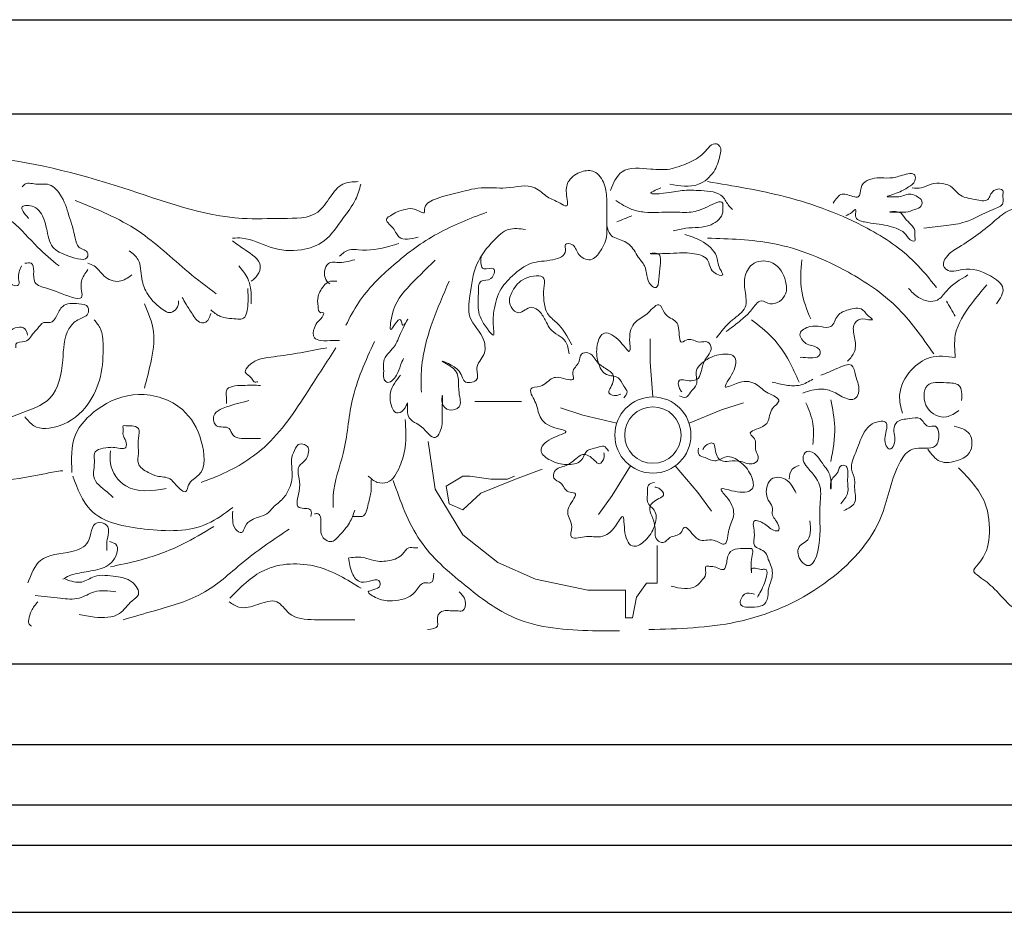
# Model space of a CAD drawing. Extents: x 0 to 286551, y -50 to 581131.
# Tile 137 of 207: x 173453 to 174185, y 560911 to 561575. Entities that reach past the tile are written whole.
import ezdxf

# ---------------------------------------------------------------- set-up
doc = ezdxf.new("R2010")
doc.units = 0
doc.header["$MEASUREMENT"] = 0
doc.layers.add('0.13', color=5, linetype='CONTINUOUS')
doc.layers.add('0.18', color=1, linetype='CONTINUOUS')
doc.layers.add('0.15 GRIJS', color=252, linetype='CONTINUOUS', lineweight=15)

msp = doc.modelspace()

# ---------------------------------------------------------------- linework, layer by layer
at = {"layer": '0.13'}
for points in [[(170183.62, 561505.22), (174323.62, 561505.22)], [(170230.88, 560990.77), (174323.62, 560990.77)], [(170213.62, 560960.66), (174323.62, 560960.66)], [(170213.62, 560910.66), (174323.62, 560910.66)]]:
    msp.add_lwpolyline(points, dxfattribs=at)
at = {"layer": '0.15 GRIJS'}
for points in [[(173923.88, 561294.32), (173921.83, 561320.2), (173921.83, 561337.56)], [(173896.92, 561274.73), (173871.67, 561280.78), (173855.15, 561286.14)], [(173950.85, 561274.73), (173974.83, 561284.67), (173991.34, 561290.04)], [(173756.68, 561261.12), (173761.85, 561225.72), (173782.51, 561191.79), (173808.34, 561171.13), (173836.38, 561158.6), (173875.49, 561150.48), (173903.53, 561150.48), (173903.53, 561137.94), (173903.53, 561129.83)], [(173841.54, 561240.47), (173821.62, 561233.1), (173795.79, 561222.77), (173782.51, 561210.23), (173772.18, 561214.65), (173769.97, 561227.93), (173782.51, 561235.31), (173787.68, 561235.31), (173803.17, 561233.1), (173815.72, 561233.1), (173820.88, 561235.31)], [(173907.22, 561243.03), (173893.66, 561220.89), (173883.45, 561206.84)], [(173940.55, 561243.03), (173957.41, 561223.29), (173967.62, 561209.24)], [(173903.53, 561129.83), (173908.69, 561129.83), (173911.65, 561145.32), (173919.03, 561155.64), (173927.14, 561155.64), (173927.14, 561168.18), (173927.14, 561183.67)]]:
    msp.add_lwpolyline(points, dxfattribs=at)
for radius in [28.35, 21.02]:
    msp.add_circle((173923.88, 561265.97), radius, dxfattribs=at)
for points, knots in [([(173892.24, 561448), (173894.53, 561453.6), (173899.79, 561466.49), (173920.31, 561464.05), (173936.62, 561462.98), (173950.37, 561468.52), (173961.42, 561473.88), (173968.51, 561485.11), (173975.33, 561480.13), (173973.26, 561471.6), (173970.13, 561461.08), (173956.26, 561449.26), (173943.77, 561451.41), (173936.38, 561452.67)], [0, 0, 0, 0, 16.510081, 38.001091, 52.043049, 66.843699, 80.381672, 91.88419, 95.22697, 101.910958, 114.820523, 129.544004, 150.940972, 150.940972, 150.940972, 150.940972]), ([(173704.49, 561454.69), (173700.47, 561454.49), (173691.84, 561454.06), (173683.22, 561443.02), (173673.29, 561426.84), (173646.28, 561427.68), (173598.28, 561425.2), (173523.74, 561454.01), (173430.19, 561477.27), (173328.99, 561475.24), (173282.04, 561436.33), (173259.83, 561417.93)], [0, 0, 0, 0, 11.542918, 24.779048, 39.501429, 65.995542, 96.08537, 187.875314, 296.082834, 390.097909, 474.469119, 474.469119, 474.469119, 474.469119]), ([(173795.96, 561398.53), (173795.72, 561394.52), (173795.28, 561387.2), (173807.94, 561392.82), (173804.37, 561379.9), (173793.55, 561382.57), (173794.25, 561369.5), (173793.01, 561357.54), (173797.24, 561349.31), (173806.2, 561337.69), (173804.82, 561348.55), (173805.04, 561357.68), (173808.4, 561373.28), (173819.45, 561385.17), (173833, 561395.75), (173846.83, 561395.07), (173860.78, 561399.79), (173857.24, 561409.02), (173866.01, 561408.3), (173867.04, 561399.81), (173878.15, 561393.86), (173886.02, 561404.17), (173890.07, 561413.06), (173889.23, 561426), (173890.05, 561438.53), (173888.62, 561452.58), (173881.82, 561463.53), (173869.78, 561462.78), (173860.64, 561456.29), (173858.4, 561447.24), (173862.05, 561434.2), (173852.59, 561440.19), (173845.02, 561442.48), (173834, 561454.22), (173815.23, 561448.44), (173795.87, 561451.46), (173777.75, 561445.77), (173763.72, 561443.1), (173753.14, 561437.4), (173754.41, 561429.61), (173746.23, 561435.6), (173740.12, 561434), (173733.31, 561432.47), (173729.25, 561429.69), (173723.16, 561426.35), (173731.6, 561420.2), (173734.86, 561410.07), (173743.61, 561412.01), (173749.15, 561413.24)], [0, 0, 0, 0, 8.917815, 16.273113, 23.89437, 31.518108, 41.088195, 53.119412, 68.66719, 75.285494, 79.964441, 91.327181, 108.680459, 123.402691, 140.277024, 156.546068, 168.048821, 172.727574, 177.408034, 185.568003, 196.033325, 205.971942, 218.881507, 225.565495, 244.280699, 256.478179, 268.380419, 277.741628, 289.244146, 298.814424, 308.171929, 313.264117, 323.729439, 335.231957, 356.629213, 375.351919, 394.499055, 411.215061, 421.615019, 423.620254, 430.601114, 437.956411, 444.93727, 450.327484, 453.670495, 462.386465, 470.546434, 484.588104, 484.588104, 484.588104, 484.588104]), ([(174058.07, 561438.64), (174060.11, 561441.68), (174064.22, 561447.81), (174071.5, 561443.47), (174078.74, 561442.78), (174077.3, 561454.26), (174089.52, 561458.21), (174100.48, 561456.77), (174108.56, 561459.06), (174119.57, 561462.25), (174119.35, 561453.94), (174112.74, 561449.69), (174107.92, 561446.71), (174094.85, 561442.81), (174103.09, 561443.49), (174108.44, 561442.81), (174115.01, 561446.84), (174120.35, 561443.56), (174124.47, 561441.5), (174124.37, 561435.57), (174118.18, 561433.89), (174113.15, 561431.59), (174107.39, 561432.02), (174104, 561431.98), (174097.41, 561431.83), (174108.9, 561433.38), (174111, 561426.82), (174116.14, 561423.26), (174119.66, 561418.12), (174118.41, 561414.27), (174119.71, 561410.11), (174114.74, 561410.65), (174112.49, 561416.45), (174105.46, 561419.95), (174094.93, 561423.03), (174085.33, 561423.49), (174073.2, 561426.48), (174075.98, 561435.74), (174071.31, 561430.9), (174068.91, 561429.9), (174067.43, 561429.28)], [0, 0, 0, 0, 9.454476, 19.028044, 21.702881, 28.681375, 42.785211, 52.146708, 61.720276, 71.081486, 75.091956, 81.710123, 92.175532, 99.376859, 104.057608, 108.069432, 117.643281, 122.735204, 126.078215, 130.756967, 136.147528, 143.128387, 147.808848, 152.489596, 155.164145, 161.850518, 168.468684, 175.086851, 180.476094, 185.155041, 187.828558, 189.83447, 196.452636, 205.169925, 212.150785, 229.079764, 237.240778, 241.91953, 245.262311, 250.652775, 250.652775, 250.652775, 250.652775]), ([(173459.09, 561427.28), (173456.1, 561430.83), (173450.46, 561437.51), (173463.28, 561437.15), (173469.57, 561430.52), (173472.89, 561419.61), (173475.31, 561404.29), (173487.7, 561399.58), (173503.22, 561394.52), (173503.49, 561403.67), (173495.14, 561404.46), (173493.46, 561416.42), (173489.03, 561429.15), (173484.91, 561444.08), (173474.81, 561454.01), (173465.28, 561451.79), (173457.77, 561454.71), (173455.05, 561451.44), (173454.41, 561450.68)], [0, 0, 0, 0, 9.869615, 18.562187, 24.725838, 37.635508, 52.431838, 66.199015, 80.240973, 82.246208, 90.407222, 97.606632, 114.9598, 132.339304, 144.242585, 151.597883, 160.959092, 163.795264, 163.795264, 163.795264, 163.795264]), ([(173706.5, 561452.68), (173705.36, 561448.79), (173702.62, 561439.45), (173691.85, 561426.23), (173681.56, 561409.62), (173660.63, 561402.03), (173639.09, 561404.17), (173623.15, 561413.15), (173613.35, 561412.69), (173610.88, 561412.58)], [0, 0, 0, 0, 12.05017, 28.922028, 50.748424, 68.751949, 92.240849, 114.020242, 121.37554, 121.37554, 121.37554, 121.37554]), ([(173964.46, 561454.68), (173983.98, 561451.48), (174024.98, 561444.75), (174077.96, 561425.24), (174115.64, 561400.14), (174129.84, 561382.27), (174134.97, 561375.81)], [0, 0, 0, 0, 59.273065, 124.463294, 168.064404, 192.717862, 192.717862, 192.717862, 192.717862]), ([(174125.61, 561419.92), (174131.14, 561420.56), (174141.38, 561421.74), (174159.73, 561424.31), (174171.27, 561432.23), (174186.19, 561437.21), (174183.97, 561443.82), (174185.27, 561449.81), (174175.32, 561449.09), (174174.48, 561438.79), (174162.01, 561441.91), (174152.63, 561443.02), (174145.43, 561453.23), (174133.16, 561454.73), (174124.13, 561449.33), (174119.19, 561449.79), (174116.91, 561450)], [0, 0, 0, 0, 16.836347, 31.130587, 53.873203, 62.590597, 69.274584, 71.948101, 78.634474, 86.794443, 96.155652, 108.84227, 115.460234, 131.72931, 139.555493, 146.242153, 146.242153, 146.242153, 146.242153]), ([(173481.83, 561391.86), (173476.33, 561396.35), (173463.99, 561406.41), (173447.01, 561428.29), (173419.65, 561437.68), (173392.67, 561447.15), (173369.99, 561446.22), (173356.1, 561444.05), (173351.44, 561443.32)], [0, 0, 0, 0, 21.320193, 47.792728, 80.995352, 105.334344, 133.41826, 147.602672, 147.602672, 147.602672, 147.602672]), ([(173929.69, 561450), (173925.92, 561448.36), (173917.95, 561444.87), (173935.41, 561446.07), (173945.11, 561448.52), (173960.43, 561448.1), (173975.27, 561446.94), (173979.3, 561437.49), (173982.25, 561434.81), (173983.18, 561433.96)], [0, 0, 0, 0, 8.377606, 17.738815, 31.923227, 45.965185, 62.681191, 70.840995, 74.62299, 74.62299, 74.62299, 74.62299]), ([(173493.87, 561440.65), (173510.11, 561434.08), (173541.49, 561421.38), (173571.94, 561391.27), (173591.85, 561376.37), (173598.85, 561371.14)], [0, 0, 0, 0, 52.031617, 100.482415, 126.692969, 126.692969, 126.692969, 126.692969]), ([(173896.26, 561440.64), (173900.12, 561438.08), (173906.68, 561433.75), (173921.4, 561430.94), (173935.86, 561432.55), (173952.64, 561431.06), (173962.59, 561434.73), (173977.17, 561442.51), (173975.69, 561434.77), (173976.21, 561428.42), (173965.13, 561419.32), (173951.42, 561421.12), (173942.16, 561418.72), (173939.05, 561417.92)], [0, 0, 0, 0, 13.767429, 23.340997, 44.069615, 58.111573, 70.797918, 82.475534, 87.154481, 89.159716, 101.931901, 120.84427, 130.417798, 130.417798, 130.417798, 130.417798]), ([(173800.29, 561431.95), (173787.73, 561427.14), (173762.57, 561417.52), (173730.74, 561393.62), (173707.03, 561370.53), (173698.24, 561353.43), (173695.31, 561347.73)], [0, 0, 0, 0, 40.12262, 80.381898, 118.698008, 137.851645, 137.851645, 137.851645, 137.851645]), ([(174179.77, 561363.78), (174182.41, 561367.72), (174187.91, 561375.92), (174172.22, 561387.18), (174158.23, 561391.49), (174144.24, 561386.34), (174139.03, 561392.83), (174142.88, 561400.81), (174158.43, 561409.47), (174174.02, 561421.56), (174190.73, 561435.98), (174204.59, 561433.77), (174219.86, 561433.04), (174228.73, 561423.29), (174237.17, 561412.29), (174246.97, 561415.51), (174253.12, 561415.3), (174254.66, 561415.24)], [0, 0, 0, 0, 12.288961, 25.525229, 46.775038, 58.811085, 62.153601, 69.132094, 81.035496, 115.935968, 129.473593, 143.515551, 155.717493, 174.208536, 180.826703, 194.86866, 199.549121, 199.549121, 199.549121, 199.549121]), ([(173453.75, 561391.86), (173452.52, 561389.01), (173450.7, 561384.76), (173453.17, 561376.76), (173443.1, 561377.43), (173443.27, 561388.97), (173431.68, 561387.7), (173427, 561397.6), (173428.49, 561405.03), (173428.24, 561411.21), (173429.19, 561417.19), (173424.67, 561420.03), (173421.65, 561421.94)], [0, 0, 0, 0, 9.570338, 14.249091, 18.929551, 30.430609, 38.054346, 46.770316, 58.133056, 60.806768, 65.48552, 74.939996, 74.939996, 74.939996, 74.939996]), ([(173736.02, 561310.55), (173732.89, 561306.51), (173728.01, 561300.23), (173728.03, 561290.08), (173731.52, 561280.85), (173738.88, 561283.74), (173742.17, 561293.62), (173739.33, 561276.76), (173751.71, 561275.24), (173761.95, 561258.29), (173767.54, 561273.05), (173766.64, 561281.7), (173767.69, 561301.44), (173766.2, 561288.45), (173771.76, 561283.28), (173782.52, 561286.38), (173777.48, 561300.84), (173781.82, 561313.95), (173760.13, 561323.72), (173782.04, 561316.1), (173782.05, 561303.21), (173795.7, 561306.36), (173790.61, 561317.59), (173799.59, 561325.01), (173798.76, 561340.54), (173785.11, 561351.54), (173788.2, 561372.72), (173790.58, 561393.21), (173803.04, 561409.01), (173815.53, 561420.78), (173824.65, 561419.56), (173829, 561418.98)], [0, 0, 0, 0, 14.549641, 22.663496, 31.266424, 36.885909, 42.833274, 50.209453, 64.816588, 77.952669, 89.499204, 94.662549, 110.152582, 115.315927, 122.619291, 130.323124, 140.649813, 159.614412, 169.234405, 183.78669, 193.405246, 201.818377, 209.932232, 221.478768, 231.805456, 252.30244, 267.792473, 291.954954, 313.651786, 327.375829, 339.920477, 339.920477, 339.920477, 339.920477]), ([(173947.74, 561415.24), (173951.79, 561413.98), (173960.86, 561411.15), (173972.36, 561401.35), (173971.98, 561391.85), (173978.19, 561383.17), (173965.47, 561387.23), (173966.8, 561398.65), (173950.01, 561402.19), (173941.6, 561401.2), (173916.33, 561400.66), (173931.17, 561402.18), (173928.1, 561389.34), (173928.7, 561372.59), (173918.56, 561380.49), (173920.13, 561390.63), (173911.81, 561399.08), (173908.39, 561407.23), (173900.22, 561411.5), (173891.68, 561413.34), (173890.18, 561419.44), (173889.57, 561421.93)], [0, 0, 0, 0, 12.913448, 28.986024, 38.718244, 43.808977, 50.789781, 61.252856, 73.545218, 90.261725, 104.303683, 108.984143, 120.522631, 135.121227, 138.464008, 153.260338, 161.420307, 172.921197, 178.311757, 188.777079, 195.976416, 195.976416, 195.976416, 195.976416]), ([(173610.88, 561410.57), (173613.83, 561408.38), (173621.04, 561403.03), (173633.76, 561395.6), (173630.14, 561384.78), (173626.63, 561381.9), (173624.92, 561380.49)], [0, 0, 0, 0, 11.502518, 28.054304, 35.032984, 41.650947, 41.650947, 41.650947, 41.650947]), ([(173734.76, 561408.55), (173732.54, 561407.86), (173722.81, 561404.82), (173710.53, 561402.92), (173697.05, 561404.78), (173692.95, 561401.21), (173690.63, 561399.19)], [0, 0, 0, 0, 6.980859, 30.536239, 37.2229, 45.940188, 45.940188, 45.940188, 45.940188]), ([(173964.46, 561412.57), (173980.89, 561412.11), (174017.47, 561411.1), (174065.41, 561391.35), (174107.23, 561363.36), (174124.28, 561338.83), (174132.96, 561326.35)], [0, 0, 0, 0, 48.976721, 109.079226, 152.680102, 197.88684, 197.88684, 197.88684, 197.88684]), ([(173570.76, 561365.79), (173570.8, 561365.13), (173571.05, 561361.33), (173565.35, 561355.25), (173555.93, 561361.19), (173547.8, 561368.97), (173542.23, 561382.62), (173543.14, 561396.06), (173536.59, 561401.18), (173533.99, 561403.22)], [0, 0, 0, 0, 2.005235, 11.459711, 16.551822, 32.624399, 45.534069, 59.823057, 69.277533, 69.277533, 69.277533, 69.277533]), ([(173503.23, 561389.18), (173501.26, 561386.34), (173497.82, 561381.39), (173498.2, 561374.44), (173499.76, 561366.64), (173485.34, 561369.68), (173477.69, 561374.76), (173459.53, 561377.78), (173465.44, 561395.11), (173458.2, 561394.11), (173456.42, 561393.86)], [0, 0, 0, 0, 9.869752, 17.222216, 21.900968, 28.587629, 48.467383, 58.932792, 73.22159, 77.902338, 77.902338, 77.902338, 77.902338]), ([(173535.99, 561385.17), (173532.99, 561383.05), (173526.54, 561378.48), (173514.64, 561383.24), (173509.87, 561391.6), (173504.87, 561393.3), (173503.23, 561393.86)], [0, 0, 0, 0, 10.465322, 22.519444, 32.919199, 38.01131, 38.01131, 38.01131, 38.01131]), ([(173701.99, 561396.52), (173697.63, 561395.32), (173691.74, 561393.69), (173684.21, 561395.23), (173678.65, 561390.74), (173678.83, 561382.38), (173682.56, 561379.1), (173683.27, 561378.47)], [0, 0, 0, 0, 13.52282, 18.203569, 21.546349, 33.577566, 36.413738, 36.413738, 36.413738, 36.413738]), ([(173761.85, 561396.11), (173754.55, 561389.09), (173740.06, 561375.16), (173729.65, 561361.79), (173727.58, 561339.36), (173736.25, 561357.92), (173737.23, 561344.53), (173744.47, 561357.93), (173734.27, 561338.9), (173732.3, 561331.2), (173721.92, 561322.95), (173724.02, 561314.19), (173722.65, 561308.84), (173726.8, 561302.83), (173734.08, 561310.52), (173735.51, 561317.17), (173737.44, 561321.35), (173738.24, 561323.08)], [0, 0, 0, 0, 29.214068, 57.917276, 63.080621, 73.514378, 77.991264, 83.334851, 94.881258, 106.427968, 119.120206, 126.496385, 131.659729, 135.348374, 144.354624, 152.29966, 157.917553, 157.917553, 157.917553, 157.917553]), ([(173971.15, 561338.38), (173974.74, 561343.05), (173980.98, 561351.16), (173994.85, 561359.69), (173992.38, 561373.13), (173991.2, 561384.59), (173998.7, 561396.39), (174015.64, 561395.85), (174022.86, 561382.94), (174024.35, 561369.47), (174013.33, 561360.97), (174003.31, 561368.25), (173997.36, 561358.45), (173990.14, 561351.89), (173983.45, 561346.76), (173979.39, 561343.72), (173978.5, 561343.06)], [0, 0, 0, 0, 17.988028, 31.224158, 43.255569, 54.618309, 66.119525, 80.161195, 96.481293, 105.838797, 119.37677, 126.35763, 136.296246, 145.750859, 157.654141, 160.996921, 160.996921, 160.996921, 160.996921]), ([(174034.67, 561396.53), (174034.05, 561388.63), (174032.85, 561373.39), (174038.59, 561359.24), (174041.35, 561352.41)], [0, 0, 0, 0, 23.393957, 45.166786, 45.166786, 45.166786, 45.166786]), ([(173615.56, 561391.86), (173618.1, 561388.89), (173623.79, 561382.25), (173625.01, 561371.64), (173624.94, 561365.34), (173624.92, 561363.78)], [0, 0, 0, 0, 11.501216, 25.790258, 30.46901, 30.46901, 30.46901, 30.46901]), ([(173863.49, 561333.03), (173860.29, 561339.05), (173855.58, 561347.89), (173844.32, 561355.76), (173842.51, 561365.88), (173842.31, 561374.03), (173844.84, 561386.38), (173826.77, 561383.8), (173819.64, 561374.7), (173815.21, 561363.95), (173822.71, 561355.23), (173828.72, 561359.12), (173834.21, 561362.51), (173840.96, 561356.93), (173844.32, 561350.84), (173848.42, 561341.88), (173859.88, 561338.36), (173861.03, 561329.77), (173861.48, 561326.35)], [0, 0, 0, 0, 20.209763, 29.664239, 39.396725, 48.75423, 56.106694, 70.148364, 83.384697, 92.954975, 102.409451, 107.501639, 112.593485, 120.390519, 129.106489, 134.495732, 149.219336, 158.951556, 158.951556, 158.951556, 158.951556]), ([(173688.62, 561380.48), (173687.01, 561380.64), (173681.99, 561381.16), (173677.11, 561375.32), (173673.87, 561368.39), (173674.52, 561363.19), (173674.97, 561356.39), (173680.42, 561357.82), (173676.98, 561352.44), (173673.93, 561350.06), (173671.36, 561345.4), (173670.14, 561337.96), (173678.28, 561335.64), (173684.35, 561336.47), (173689.06, 561336.39), (173690.63, 561336.36)], [0, 0, 0, 0, 4.680749, 14.619152, 19.709885, 27.062349, 32.153082, 34.158993, 39.249613, 42.086126, 47.475537, 54.827807, 59.919994, 69.281204, 73.961664, 73.961664, 73.961664, 73.961664]), ([(173772.18, 561380.62), (173767.77, 561370.41), (173758.47, 561348.88), (173750.86, 561320.72), (173751.37, 561303.18), (173751.52, 561298.01)], [0, 0, 0, 0, 33.423608, 70.467235, 85.957268, 85.957268, 85.957268, 85.957268]), ([(174158.37, 561385.17), (174152.62, 561381.77), (174144.16, 561376.76), (174135.5, 561363.49), (174121.76, 561366.83), (174116.43, 561372.71), (174114.24, 561375.14)], [0, 0, 0, 0, 20.057026, 29.511639, 43.696052, 53.634668, 53.634668, 53.634668, 53.634668]), ([(173622.25, 561375.15), (173622.5, 561371.02), (173622.94, 561363.75), (173620.67, 561351.37), (173610.76, 561352.94), (173602.35, 561352.79), (173596.98, 561357.3), (173594.83, 561359.11)], [0, 0, 0, 0, 13.367975, 23.549393, 28.230141, 40.431799, 48.592813, 48.592813, 48.592813, 48.592813]), ([(174149.01, 561323.67), (174148.53, 561329.34), (174147.28, 561343.91), (174159.17, 561362.01), (174168.58, 561373.24), (174172.41, 561377.81)], [0, 0, 0, 0, 16.709969, 43.018632, 61.080746, 61.080746, 61.080746, 61.080746]), ([(173367.49, 561216.07), (173361.62, 561212.14), (173351.45, 561205.33), (173352.22, 561188.99), (173349.01, 561175.84), (173355.21, 561170.53), (173362.11, 561162.15), (173355.43, 561176.93), (173358.78, 561190.04), (173377.98, 561202.18), (173397.38, 561205.18), (173414.1, 561211.49), (173421.51, 561226.09), (173413.16, 561245.1), (173426.65, 561270.01), (173450.7, 561282.03), (173479.77, 561290.69), (173485.22, 561319.96), (173485.26, 561341.54), (173494.92, 561352.48), (173503.82, 561354.16), (173503.99, 561362.84), (173494.51, 561364.25), (173484.08, 561364.08), (173480.52, 561355.11), (173476.22, 561348.6), (173469.31, 561350.99), (173466.8, 561345.72), (173461.8, 561341.58), (173459.19, 561334.27), (173449.1, 561335.65), (173449.6, 561332.03), (173449.73, 561331.03)], [0, 0, 0, 0, 19.387399, 33.566497, 47.602949, 53.76637, 60.384537, 67.363113, 83.52957, 104.125486, 128.464478, 144.314537, 154.777612, 173.600007, 201.426799, 228.716545, 255.031149, 284.623809, 308.481576, 317.936052, 326.653341, 331.332093, 338.533493, 350.73515, 359.45112, 366.069287, 370.749748, 377.367915, 380.204224, 390.604182, 397.585041, 400.258559, 400.258559, 400.258559, 400.258559]), ([(173545.35, 561363.78), (173548.24, 561356.98), (173554.24, 561342.82), (173550.65, 561320.83), (173547, 561307.13), (173545.35, 561300.96)], [0, 0, 0, 0, 21.772644, 45.252635, 64.544298, 64.544298, 64.544298, 64.544298]), ([(173594.83, 561356.43), (173593.75, 561353.44), (173592.31, 561349.46), (173584.9, 561349.6), (173580.87, 561356.52), (173576.62, 561362.75), (173574.32, 561366.88), (173573.44, 561368.46)], [0, 0, 0, 0, 8.159969, 10.834518, 20.288994, 29.004964, 34.394207, 34.394207, 34.394207, 34.394207]), ([(173902.23, 561293.79), (173903.5, 561295.24), (173906.02, 561298.15), (173901.21, 561303.03), (173898.77, 561310.44), (173887.41, 561309.43), (173882.23, 561321.03), (173881.33, 561331.22), (173886.13, 561344.79), (173898.4, 561338.76), (173908.15, 561323.2), (173905.64, 561340.14), (173908.72, 561350.32), (173919.03, 561354.94), (173923.14, 561360.2), (173929.56, 561365.2), (173932.11, 561353.96), (173940.75, 561352.25), (173944.1, 561344.34), (173942.76, 561332.2), (173951.43, 561339.18), (173957.3, 561333.66), (173964.88, 561336.89), (173968.91, 561328.87), (173962.01, 561322.74), (173960.21, 561315.11), (173958.07, 561306.24), (173950.19, 561306.12), (173942.15, 561308.03), (173942.82, 561301.03), (173944.85, 561298.84), (173945.53, 561298.12)], [0, 0, 0, 0, 4.985389, 9.970609, 17.518515, 26.523943, 37.467267, 50.030413, 59.708813, 71.653625, 83.897364, 92.553153, 106.239878, 116.879868, 123.001635, 127.98778, 135.535845, 146.546527, 151.255472, 162.053526, 166.763684, 175.619286, 181.804541, 186.789618, 196.467843, 205.160922, 211.195302, 221.037696, 225.367287, 231.549966, 234.641852, 234.641852, 234.641852, 234.641852]), ([(174068.82, 561320.87), (174070.92, 561323.21), (174075.44, 561328.22), (174074.28, 561338.54), (174071.89, 561347.35), (174077.78, 561353.24), (174081.88, 561352.1), (174088.71, 561351.3), (174084.26, 561354.55), (174082.42, 561356.63), (174078.33, 561361.47), (174069.66, 561359.43), (174060.2, 561356.23), (174058.17, 561344.84), (174048.27, 561346.96), (174040.93, 561347.58), (174030.44, 561342.44), (174037.55, 561332.46), (174044.44, 561332.66), (174048.59, 561329.29), (174048.27, 561321.93), (174038.96, 561323.92), (174034.12, 561323.84), (174033.4, 561323.82)], [0, 0, 0, 0, 9.005157, 19.331846, 29.658535, 33.832051, 41.210951, 44.162684, 47.292736, 51.466252, 54.596304, 64.926936, 74.172065, 83.790457, 91.169645, 99.28655, 108.2928, 116.895894, 125.532695, 128.662747, 131.613257, 144.351579, 146.565306, 146.565306, 146.565306, 146.565306]), ([(173456.42, 561279.57), (173458.47, 561277), (173464.57, 561269.35), (173485.89, 561271.99), (173504.01, 561286.57), (173514.06, 561309.74), (173514.95, 561329.04), (173514.12, 561344.3), (173509.68, 561349.62), (173507.91, 561351.75)], [0, 0, 0, 0, 9.454476, 28.176895, 54.919712, 77.65666, 101.136651, 113.33394, 121.493744, 121.493744, 121.493744, 121.493744]), ([(174032.66, 561305.38), (174030.34, 561310.61), (174025.08, 561322.43), (174013.83, 561339.06), (174002.66, 561347.68), (173997.24, 561351.85)], [0, 0, 0, 0, 17.1579, 38.85489, 59.261088, 59.261088, 59.261088, 59.261088]), ([(173458.43, 561340.39), (173457.98, 561342.2), (173456.54, 561348.09), (173442.4, 561344.91), (173442.65, 561333.9), (173437.46, 561331.76), (173435.69, 561331.03)], [0, 0, 0, 0, 5.090798, 16.633716, 27.096662, 32.487126, 32.487126, 32.487126, 32.487126]), ([(173716.7, 561335.7), (173710.06, 561321.26), (173697.78, 561294.58), (173696.03, 561254.51), (173685.4, 561228.89), (173685.84, 561215.17), (173685.95, 561212.04)], [0, 0, 0, 0, 47.175433, 87.173951, 118.788105, 128.14561, 128.14561, 128.14561, 128.14561]), ([(173687.95, 561331.02), (173681.06, 561320.36), (173664.56, 561294.81), (173640.14, 561256.98), (173608.44, 561238.51), (173591.68, 561232.26), (173587.65, 561230.76)], [0, 0, 0, 0, 38.196937, 91.551432, 132.373714, 145.287161, 145.287161, 145.287161, 145.287161]), ([(173681.27, 561331.02), (173668.15, 561328.44), (173648.52, 561324.58), (173626.86, 561322.93), (173618.4, 561312.1), (173625.07, 561309.76), (173626.56, 561305.06), (173628.79, 561305.45), (173629.78, 561305.62)], [0, 0, 0, 0, 40.013248, 59.893003, 65.282557, 71.900724, 75.243085, 77.917634, 77.917634, 77.917634, 77.917634]), ([(173890.73, 561253.97), (173889.74, 561255.63), (173887.76, 561258.93), (173881.63, 561255.85), (173873.83, 561255.83), (173871.28, 561244.71), (173858.64, 561243.37), (173848.68, 561245.66), (173837.25, 561254.41), (173846.78, 561264.22), (173864.58, 561268.69), (173847.7, 561271.54), (173838.97, 561277.61), (173837.76, 561288.85), (173834.03, 561294.38), (173831.26, 561302.03), (173842.74, 561300.98), (173847.04, 561308.67), (173855.59, 561309.41), (173866.72, 561304.39), (173862.76, 561314.79), (173869.82, 561318.67), (173869.1, 561326.88), (173877.97, 561328.23), (173881.66, 561319.77), (173888.37, 561315.71), (173896.14, 561310.92), (173893.82, 561303.39), (173889.52, 561296.34), (173896.39, 561294.82), (173899.09, 561296.07), (173899.99, 561296.49)], [0, 0, 0, 0, 4.985389, 9.970609, 17.518515, 26.523943, 37.467267, 50.030413, 59.708813, 71.653625, 83.897364, 92.553153, 106.239878, 116.879868, 123.001635, 127.98778, 135.535845, 146.546527, 151.255472, 162.053526, 166.763684, 175.619286, 181.804541, 186.789618, 196.467843, 205.160922, 211.195302, 221.037696, 225.367287, 231.549966, 234.641852, 234.641852, 234.641852, 234.641852]), ([(173943.65, 561295.15), (173945.43, 561294.4), (173948.97, 561292.89), (173952.12, 561298.98), (173958.42, 561303.59), (173953.95, 561314.08), (173963.38, 561322.59), (173972.79, 561326.6), (173987.18, 561326.23), (173985.24, 561312.69), (173973.45, 561298.62), (173988.79, 561306.23), (173999.42, 561306.45), (174007, 561298.07), (174013.27, 561295.79), (174020.01, 561291.23), (174010.11, 561285.33), (174011.15, 561276.59), (174004.67, 561270.95), (173992.71, 561268.48), (174002.03, 561262.39), (173998.59, 561255.1), (174004, 561248.88), (173997.63, 561242.58), (173989.66, 561247.25), (173981.85, 561246.6), (173972.75, 561245.9), (173970.2, 561253.36), (173969.53, 561261.59), (173963.08, 561258.79), (173961.63, 561256.18), (173961.15, 561255.31)], [0, 0, 0, 0, 4.985389, 9.970609, 17.518515, 26.523943, 37.467267, 50.030413, 59.708813, 71.653625, 83.897364, 92.553153, 106.239878, 116.879868, 123.001635, 127.98778, 135.535845, 146.546527, 151.255472, 162.053526, 166.763684, 175.619286, 181.804541, 186.789618, 196.467843, 205.160922, 211.195302, 221.037696, 225.367287, 231.549966, 234.641852, 234.641852, 234.641852, 234.641852]), ([(174109.56, 561282.23), (174108.44, 561286.71), (174105.61, 561298.01), (174114.3, 561314.4), (174130.35, 561326.07), (174142.58, 561324.5), (174149.01, 561323.67)], [0, 0, 0, 0, 13.517634, 34.153209, 51.027195, 69.749902, 69.749902, 69.749902, 69.749902]), ([(174035.61, 561297.27), (174039.99, 561298.76), (174047.54, 561301.32), (174059.46, 561298.43), (174066.21, 561292.9), (174074.54, 561291.82), (174078.95, 561300.22), (174074.8, 561307.9), (174072.79, 561321.09), (174059.63, 561314.7), (174052.76, 561312.04), (174048.9, 561310.55)], [0, 0, 0, 0, 13.606129, 23.450958, 35.000074, 40.165535, 45.48524, 58.945723, 66.89076, 77.455771, 91.021475, 91.021475, 91.021475, 91.021475]), ([(174042.99, 561307.59), (174039.89, 561305.77), (174033.75, 561302.17), (174022.87, 561302.89), (174016.14, 561304.54), (174012.74, 561305.38)], [0, 0, 0, 0, 10.56459, 20.895223, 31.460193, 31.460193, 31.460193, 31.460193]), ([(174151.68, 561284.24), (174148.7, 561282.17), (174141.26, 561277.03), (174125.06, 561284.05), (174124.68, 561306.45), (174140.57, 561304.85), (174154.18, 561304.65), (174153.86, 561296.21), (174153.69, 561291.59)], [0, 0, 0, 0, 10.465322, 26.016922, 42.726891, 56.911303, 66.484872, 78.023309, 78.023309, 78.023309, 78.023309]), ([(173631.78, 561302.94), (173627.71, 561303.02), (173619.78, 561303.16), (173605.22, 561302.35), (173606.54, 561294.15), (173606.43, 561291.1), (173606.38, 561289.58)], [0, 0, 0, 0, 13.373321, 26.059877, 30.738824, 35.417577, 35.417577, 35.417577, 35.417577]), ([(173491.37, 561238.11), (173490.94, 561247.93), (173490.15, 561266.33), (173511.32, 561288.28), (173540.87, 561300.59), (173574.72, 561289.01), (173589.06, 561263.88), (173591.8, 561237.43), (173578.16, 561231.57), (173576.69, 561220.96), (173568.69, 561228.55), (173564.29, 561234.9), (173555.28, 561234.68), (173547.54, 561238.25), (173539.36, 561243.37), (173541.59, 561253.78), (173539.73, 561261.62), (173542.86, 561271.13), (173535.99, 561273.36), (173532.77, 561272.46), (173528.92, 561273.42), (173529.92, 561269.61), (173528.71, 561265.98), (173531.9, 561262.02), (173532.45, 561253.86), (173524.36, 561256.97), (173516.75, 561256.74), (173506.82, 561255.47), (173508.92, 561244.1), (173504.73, 561231.63), (173516.74, 561225.03), (173521.26, 561220.3), (173522.12, 561219.39)], [0, 0, 0, 0, 28.199826, 52.853432, 85.643598, 120.322356, 147.607203, 173.08548, 183.485438, 188.576058, 197.293347, 203.911514, 213.485082, 220.686482, 230.625098, 237.977562, 249.340302, 256.692766, 261.784954, 266.465414, 268.471326, 270.476561, 275.155508, 280.246128, 284.92488, 294.286089, 296.292289, 309.205468, 313.884415, 327.920867, 343.993306, 347.775164, 347.775164, 347.775164, 347.775164]), ([(173623.09, 561291.58), (173617.43, 561290.21), (173610.11, 561288.43), (173601.2, 561284.93), (173595.5, 561280.74), (173597.93, 561269.86), (173608.88, 561273.67), (173610.49, 561264.69), (173618.73, 561263.03), (173625.51, 561263.57), (173630.22, 561263.52), (173631.78, 561263.51)], [0, 0, 0, 0, 17.359204, 22.451127, 29.069431, 36.690501, 46.264069, 51.65348, 58.854808, 68.216017, 72.896766, 72.896766, 72.896766, 72.896766]), ([(173826.05, 561290.92), (173818.47, 561290.92), (173806.88, 561290.92), (173795.29, 561290.92), (173791.28, 561290.92)], [0, 0, 0, 0, 22.73453, 34.770288, 34.770288, 34.770288, 34.770288]), ([(174056.28, 561292.1), (174057.64, 561285.47), (174060.77, 561270.28), (174057.9, 561254.99), (174056.28, 561246.37)], [0, 0, 0, 0, 20.133253, 46.11817, 46.11817, 46.11817, 46.11817]), ([(174037.83, 561289.89), (174039.99, 561284.8), (174044.21, 561274.88), (174043.39, 561264.14), (174042.99, 561258.91)], [0, 0, 0, 0, 16.328598, 31.818631, 31.818631, 31.818631, 31.818631]), ([(173739.44, 561277.55), (173739.92, 561270.52), (173740.74, 561258.55), (173735.91, 561242.86), (173729.51, 561229.91), (173717.98, 561229.96), (173714.08, 561233.55), (173712.02, 561235.44)], [0, 0, 0, 0, 20.720439, 35.319036, 50.56313, 57.918427, 66.079441, 66.079441, 66.079441, 66.079441]), ([(173920.94, 561121.11), (173942.89, 561121.72), (173988.73, 561122.98), (174052.35, 561150.1), (174096.93, 561197.1), (174101.36, 561237.82), (174116.87, 561259.2), (174134.9, 561253.15), (174137.48, 561265.44), (174135.39, 561274.25), (174126.92, 561270.58), (174123.8, 561280.54), (174114.29, 561277.62), (174105.65, 561277.82), (174101.94, 561268.05), (174105.9, 561261.38), (174100.35, 561253.96), (174095.3, 561260.62), (174097.3, 561266.73), (174099.11, 561277.34), (174086.27, 561275.56), (174079.4, 561266.15), (174075.53, 561253.74), (174069.84, 561241.93), (174074.7, 561233.47), (174073.41, 561225.18), (174076.7, 561214.68), (174069.32, 561211.38), (174065.89, 561209.84)], [0, 0, 0, 0, 65.394942, 136.498293, 203.525636, 245.746156, 258.411734, 275.685979, 284.9672, 291.166851, 296.867106, 304.926951, 313.070336, 322.354904, 328.554556, 339.950729, 344.556324, 348.010437, 359.40661, 365.104502, 374.062169, 385.57633, 400.542386, 413.425756, 421.583469, 427.281555, 438.677729, 448.616689, 448.616689, 448.616689, 448.616689]), ([(174148.13, 561272.52), (174152.67, 561271.35), (174162.12, 561268.92), (174161.98, 561252.45), (174150.48, 561246.19), (174136.8, 561243.99), (174131.24, 561251.73), (174128.59, 561255.42)], [0, 0, 0, 0, 12.745188, 26.583177, 36.522136, 50.389404, 63.054982, 63.054982, 63.054982, 63.054982]), ([(173561.57, 561226.08), (173550.76, 561224.48), (173532.7, 561221.81), (173519.07, 561241.13), (173519.87, 561251.02), (173520.12, 561254.15)], [0, 0, 0, 0, 30.15657, 50.366494, 59.723999, 59.723999, 59.723999, 59.723999]), ([(173611.06, 561209.37), (173611.01, 561207.13), (173610.91, 561202.56), (173611.61, 561196.33), (173618.55, 561191.37), (173620.13, 561199.13), (173624.5, 561202.67), (173630.37, 561205.05), (173636.77, 561206.57), (173641.62, 561213.22), (173648.71, 561217.94), (173653.22, 561225.43), (173655.65, 561232.84), (173655.21, 561240.75), (173654.31, 561248.97), (173657.17, 561254.91), (173659.79, 561259.75), (173664.26, 561259.31), (173668.15, 561256.82), (173667.28, 561251.84), (173665.59, 561246.69), (173658.39, 561242.87), (173660.94, 561232.93), (173661.37, 561224.14), (173655.89, 561209.32), (173670.59, 561212.54), (173669.58, 561207.2), (173669.23, 561205.36)], [0, 0, 0, 0, 6.683988, 13.662481, 19.052945, 24.442188, 31.060355, 36.152278, 43.353678, 49.971844, 59.910461, 68.626431, 75.604924, 82.957388, 92.314893, 99.514122, 102.856639, 107.537387, 110.880168, 115.55892, 120.649718, 127.267885, 136.625584, 145.983089, 158.014306, 166.935448, 171.6142, 171.6142, 171.6142, 171.6142]), ([(173957.75, 561256.18), (173957.58, 561254.26), (173957.24, 561250.42), (173964.01, 561249.31), (173970.34, 561244.75), (173978.93, 561252.24), (173989.94, 561245.9), (173996.66, 561238.19), (174000.76, 561224.39), (173987.28, 561222.05), (173970.25, 561228.91), (173982.23, 561216.68), (173985.73, 561206.64), (173980.1, 561196.83), (173979.87, 561190.16), (173977.62, 561182.34), (173968.95, 561189.94), (173960.95, 561186.25), (173953.59, 561190.67), (173947.54, 561201.29), (173944.63, 561190.54), (173936.64, 561191.56), (173932.4, 561184.49), (173924.43, 561188.6), (173926.41, 561197.62), (173923.38, 561204.85), (173919.9, 561213.29), (173926.2, 561218.01), (173933.83, 561221.2), (173929.17, 561226.46), (173926.24, 561227.04), (173925.27, 561227.23)], [0, 0, 0, 0, 4.985389, 9.970609, 17.518515, 26.523943, 37.467267, 50.030413, 59.708813, 71.653625, 83.897364, 92.553153, 106.239878, 116.879868, 123.001635, 127.98778, 135.535845, 146.546527, 151.255472, 162.053526, 166.763684, 175.619286, 181.804541, 186.789618, 196.467843, 205.160922, 211.195302, 221.037696, 225.367287, 231.549966, 234.641852, 234.641852, 234.641852, 234.641852]), ([(174063.66, 561214.65), (174065.86, 561217.3), (174070.43, 561222.8), (174067.89, 561232.28), (174070.08, 561243.48), (174062.71, 561243.75), (174061.99, 561236.12), (174055.37, 561233.78), (174056.44, 561222.04), (174057, 561236.93), (174050.45, 561243.01), (174045.24, 561253.54), (174037.14, 561254.11), (174034.53, 561248.32), (174040.14, 561239.61), (174050.69, 561229.94), (174047.1, 561209.89), (174049.7, 561193.67), (174044.33, 561163.16), (174031.59, 561173.73), (174030.94, 561183.61), (174042.04, 561187.59), (174041.32, 561195.9), (174040.78, 561202.12)], [0, 0, 0, 0, 9.618401, 19.94509, 30.506392, 32.720119, 38.667485, 47.672483, 52.835827, 60.212006, 71.758541, 86.365474, 88.579201, 94.526709, 100.144602, 118.763652, 134.253686, 154.907063, 179.704171, 186.506394, 196.833083, 202.153597, 217.922359, 217.922359, 217.922359, 217.922359]), ([(173925.04, 561230.73), (173923.16, 561230.3), (173919.41, 561229.43), (173920.44, 561222.65), (173918.06, 561215.23), (173927.84, 561209.37), (173925.21, 561196.94), (173919.95, 561188.17), (173908.1, 561180.01), (173901.71, 561192.1), (173902.97, 561210.41), (173895.04, 561195.24), (173886.57, 561188.81), (173875.51, 561191.13), (173869.09, 561189.3), (173860.96, 561189.02), (173865.51, 561199.61), (173859.52, 561206.08), (173861.46, 561214.44), (173869.68, 561223.48), (173858.56, 561222.93), (173857.05, 561230.84), (173849.02, 561232.69), (173850.47, 561241.54), (173859.67, 561242.44), (173865.6, 561247.56), (173872.55, 561253.47), (173879, 561248.94), (173884.38, 561242.67), (173887.95, 561248.73), (173887.59, 561251.69), (173887.47, 561252.68)], [0, 0, 0, 0, 4.985389, 9.970609, 17.518515, 26.523943, 37.467267, 50.030413, 59.708813, 71.653625, 83.897364, 92.553153, 106.239878, 116.879868, 123.001635, 127.98778, 135.535845, 146.546527, 151.255472, 162.053526, 166.763684, 175.619286, 181.804541, 186.789618, 196.467843, 205.160922, 211.195302, 221.037696, 225.367287, 231.549966, 234.641852, 234.641852, 234.641852, 234.641852]), ([(173421.65, 561234.78), (173427.67, 561233.82), (173444.66, 561231.1), (173465.6, 561236.48), (173480.49, 561238.83), (173484.5, 561239.46)], [0, 0, 0, 0, 18.165065, 51.261819, 63.46376, 63.46376, 63.46376, 63.46376]), ([(174025.28, 561233.1), (174025.6, 561235.89), (174026.16, 561240.84), (174030.69, 561242.64), (174032.66, 561243.42)], [0, 0, 0, 0, 7.701208, 13.649946, 13.649946, 13.649946, 13.649946]), ([(174151.39, 561241.59), (174159.17, 561233.59), (174173.01, 561219.33), (174175.58, 561190.75), (174171.39, 561174.67), (174161.06, 561164.88), (174168.74, 561159.22), (174181.5, 561150.43), (174195.02, 561129.21), (174214.43, 561136.25), (174212.54, 561150.91), (174218.69, 561160.79), (174214.09, 561172.41), (174225.98, 561174.6), (174228.95, 561154.38), (174249.48, 561147.81), (174262, 561138.61), (174279.46, 561138.3), (174273.94, 561123.81), (174288.96, 561128.52), (174302.61, 561128.87), (174296.67, 561143.94), (174311.29, 561140.57), (174318.04, 561139.63), (174322.4, 561139.02)], [0, 0, 0, 0, 32.565077, 58.008809, 79.927821, 86.491131, 89.945244, 104.441749, 138.996125, 145.197441, 159.413841, 174.268333, 182.40843, 185.766024, 204.331047, 224.881443, 246.052502, 255.5836, 263.723697, 275.124206, 287.527179, 296.481149, 304.624246, 319.484195, 319.484195, 319.484195, 319.484195]), ([(173492.03, 561235.44), (173495.55, 561225.95), (173504.27, 561202.43), (173547.62, 561194.55), (173586.1, 561193.47), (173604.99, 561207.52), (173611.06, 561212.04)], [0, 0, 0, 0, 28.704784, 71.209022, 118.186855, 140.441723, 140.441723, 140.441723, 140.441723]), ([(173714.03, 561232.76), (173714.18, 561229.79), (173714.5, 561223.55), (173711.82, 561215.26), (173710.3, 561204.73), (173704.86, 561205.41), (173702.45, 561205.34), (173700.88, 561205.35), (173699.99, 561205.36)], [0, 0, 0, 0, 8.689223, 18.259501, 28.722402, 31.396951, 33.402863, 36.077412, 36.077412, 36.077412, 36.077412]), ([(173730.57, 561232.24), (173736.02, 561216.49), (173746.65, 561185.76), (173782.91, 561154.46), (173823.37, 561123.5), (173866.34, 561120.09), (173892.41, 561120.29), (173899.06, 561120.34)], [0, 0, 0, 0, 49.035501, 95.684617, 140.778876, 199.279235, 219.310145, 219.310145, 219.310145, 219.310145]), ([(173999.46, 561147.53), (173996.8, 561148.21), (173991.27, 561149.61), (173986.32, 561137.19), (173999.01, 561137.74), (174007.68, 561138.91), (174010.08, 561145.91), (174009.47, 561152.08), (174012.96, 561158.48), (174013.16, 561166.98), (174009.48, 561173.16), (174008.2, 561180.52), (173996.92, 561182.03), (174000.93, 561192.15), (173996.18, 561204.77), (174008.7, 561199.77), (174011.87, 561195), (174018.42, 561194.24), (174017.04, 561201.92), (174011.59, 561205.4), (174013.69, 561213.03), (174007.54, 561219), (174007.95, 561227.69), (174013.04, 561235.31), (174022.34, 561234.57), (174027.45, 561228.42), (174029.52, 561224.52), (174030.45, 561222.77)], [0, 0, 0, 0, 7.379188, 15.324044, 25.889296, 33.592853, 41.537709, 44.48822, 52.189427, 62.516311, 68.134203, 73.752095, 83.372089, 91.485944, 101.812633, 109.516246, 119.136482, 121.35021, 125.776072, 135.019286, 140.18263, 146.130138, 158.669661, 162.358306, 172.688939, 179.992507, 185.940015, 185.940015, 185.940015, 185.940015]), ([(173701.99, 561210.04), (173700.81, 561206.79), (173698.25, 561199.73), (173691.75, 561192.63), (173685.22, 561185.19), (173677.06, 561189.19), (173676.14, 561197.14), (173677.33, 561207.94), (173672.88, 561207.47), (173671.9, 561207.36)], [0, 0, 0, 0, 10.181531, 22.08377, 30.244896, 35.336819, 45.069226, 54.639564, 57.314113, 57.314113, 57.314113, 57.314113]), ([(173458.6, 561155.9), (173461.02, 561162.42), (173466.53, 561177.24), (173488.09, 561177.3), (173506.36, 561184.3), (173505.26, 561203.18), (173521.29, 561199.03), (173516.87, 561188.15), (173517.29, 561182.11), (173517.44, 561179.96)], [0, 0, 0, 0, 19.153777, 43.492716, 57.596451, 73.144229, 80.767915, 92.799326, 99.483314, 99.483314, 99.483314, 99.483314]), ([(173597.01, 561198.01), (173589.34, 561193.31), (173571.73, 561182.53), (173545.38, 561173.17), (173527.05, 561169.37), (173520.12, 561167.93)], [0, 0, 0, 0, 26.952013, 61.855516, 83.105649, 83.105649, 83.105649, 83.105649]), ([(173653.18, 561196), (173642.03, 561188.56), (173620.33, 561174.06), (173591.44, 561146.1), (173557.8, 561136.59), (173537.25, 561130.72), (173529.48, 561128.49)], [0, 0, 0, 0, 40.259166, 78.373258, 118.362479, 142.701418, 142.701418, 142.701418, 142.701418]), ([(173519.45, 561186.64), (173521.26, 561186.17), (173527.41, 561184.54), (173522.96, 561170.05), (173510.51, 561165.31), (173498.93, 561163.77), (173489.88, 561161.9), (173486.2, 561159.54), (173484.68, 561158.57)], [0, 0, 0, 0, 5.092111, 17.2894, 30.476374, 44.770578, 52.394315, 57.784529, 57.784529, 57.784529, 57.784529]), ([(173697.98, 561174.61), (173701.83, 561175.01), (173708.05, 561175.66), (173717.53, 561171.54), (173727.65, 561171.9), (173737.11, 561175.35), (173741.04, 561182.95), (173745.94, 561181.89), (173748.14, 561181.95), (173748.8, 561181.96)], [0, 0, 0, 0, 11.367409, 18.348212, 30.383971, 40.849292, 47.467459, 52.148208, 54.15412, 54.15412, 54.15412, 54.15412]), ([(174001.67, 561145.32), (174003.37, 561148.17), (174006.58, 561153.57), (174010.55, 561166.96), (174003.18, 561165.32), (173996.68, 561168.74), (173997.69, 561159.86), (173995.98, 561173.93), (173999.75, 561182.06), (173993.31, 561181.27), (173988.56, 561181.76), (173980.1, 561180.18), (173979.21, 561172.55), (173977.02, 561163.09), (173970.32, 561168.68), (173966.15, 561168), (173961.91, 561169.05), (173964.25, 561162.75), (173960.83, 561158.16), (173953.66, 561149.68), (173944.23, 561151.87), (173937.47, 561153.43)], [0, 0, 0, 0, 11.546407, 21.899433, 24.851166, 32.230066, 34.4429, 44.032107, 52.145767, 55.0975, 60.26296, 67.966518, 76.600599, 82.218492, 90.631674, 92.845402, 95.797135, 100.222997, 105.84089, 113.144458, 131.591995, 131.591995, 131.591995, 131.591995]), ([(173697.31, 561174.61), (173697.83, 561170.82), (173698.77, 561163.97), (173706.43, 561152.55), (173720.67, 561161.44), (173721.3, 561150.78), (173706.86, 561150.59), (173721.01, 561142.85), (173731.41, 561141.88), (173746.07, 561145.07), (173751.04, 561156.33), (173755.9, 561155.92), (173760.38, 561155.51), (173760.63, 561159.82), (173760.84, 561163.25)], [0, 0, 0, 0, 11.673329, 21.127602, 35.169559, 37.843271, 47.715025, 55.876039, 67.418674, 85.422199, 94.876471, 97.551308, 99.55722, 107.381026, 107.381026, 107.381026, 107.381026]), ([(173609.05, 561144.53), (173616.86, 561152.59), (173634.08, 561170.37), (173674.55, 561171.8), (173696.26, 561158.34), (173706.67, 561151.89)], [0, 0, 0, 0, 32.786551, 72.328073, 108.808669, 108.808669, 108.808669, 108.808669]), ([(173486.68, 561158.57), (173490.8, 561157.16), (173498.34, 561154.58), (173509.57, 561162.96), (173523.18, 561160.57), (173535.89, 561159.1), (173543.62, 561147.49), (173533.64, 561141.42), (173527, 561129.89), (173510.15, 561129.69), (173500.41, 561131.73), (173496.71, 561132.5)], [0, 0, 0, 0, 12.201941, 22.386052, 38.433922, 51.120267, 61.583342, 68.201509, 81.437776, 100.350118, 111.893035, 111.893035, 111.893035, 111.893035]), ([(173524.13, 561149.21), (173518.63, 561149.96), (173508.92, 561151.29), (173496.5, 561142.77), (173480.92, 561144.83), (173470.13, 561145.92), (173463.95, 561146.54)], [0, 0, 0, 0, 16.04787, 28.340498, 42.382168, 61.21195, 61.21195, 61.21195, 61.21195]), ([(173779.56, 561149.21), (173781.57, 561147.34), (173785.47, 561143.71), (173783.9, 561133.87), (173777.4, 561135.49), (173772.93, 561134.93), (173767.47, 561135.98), (173761.91, 561130.9), (173765.52, 561122.23), (173759.44, 561121.52), (173756.16, 561121.14)], [0, 0, 0, 0, 8.159804, 15.780986, 20.461734, 25.142195, 29.822944, 36.440907, 43.124894, 50.951077, 50.951077, 50.951077, 50.951077]), ([(173465.96, 561141.86), (173464.2, 561139.71), (173460.95, 561135.72), (173459.48, 561130.09), (173458.81, 561125.56), (173460.44, 561124.41), (173461.28, 561123.81)], [0, 0, 0, 0, 8.159804, 15.138298, 17.811815, 20.648124, 20.648124, 20.648124, 20.648124]), ([(173608.38, 561141.86), (173610.78, 561140.21), (173617.25, 561135.77), (173629.57, 561139.62), (173644.57, 561145.28), (173653.6, 561129.24), (173672.07, 561128.26), (173688.13, 561128.52), (173698.19, 561128.5), (173701.99, 561128.49)], [0, 0, 0, 0, 8.377512, 22.56164, 36.746024, 49.51866, 68.816838, 87.539257, 98.906666, 98.906666, 98.906666, 98.906666])]:
    msp.add_open_spline(points, degree=3, knots=knots, dxfattribs=at)
for points in [[(173908.29, 561429.28), (173904.5, 561427.72), (173900.71, 561426.16), (173896.92, 561424.6)], [(174142.32, 561365.78), (174144.55, 561361.99), (174146.78, 561358.21), (174149.01, 561354.42)]]:
    msp.add_open_spline(points, degree=3, dxfattribs=at)
at = {"layer": '0.18'}
for points in [[(170333.62, 561575.22), (174323.62, 561575.22)], [(170263.27, 561095.6), (174323.62, 561095.6)], [(170263.27, 561035.6), (174323.62, 561035.6)]]:
    msp.add_lwpolyline(points, dxfattribs=at)

doc.saveas('drawing.dxf')
